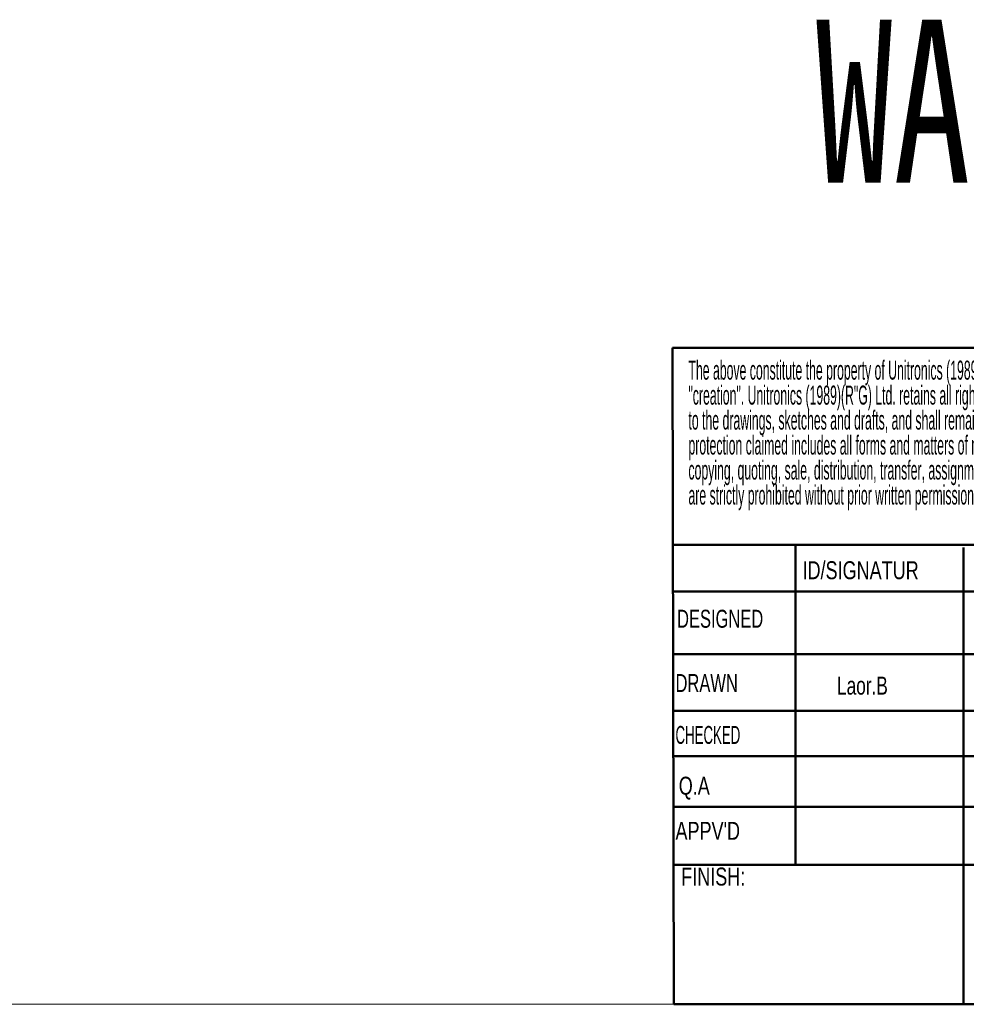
# Model space of a CAD drawing. Header units: millimetres. Extents: x -473 to 23648, y -382 to 1866.
# Tile 213 of 256: x 7945 to 8236, y -382 to -81. Entities that reach past the tile are written whole.
import ezdxf

# ---------------------------------------------------------------- set-up
doc = ezdxf.new("R2010")
doc.units = ezdxf.units.MM
doc.header["$LTSCALE"] = 80
doc.layers.get('0').update_dxf_attribs({"linetype": 'CONTINUOUS'})
doc.layers.add('SLD-0', color=7, linetype='CONTINUOUS')
doc.styles.add('SLDTEXTSTYLE0', font='TXT', dxfattribs={"width": 0.75})
doc.styles.add('SLDTEXTSTYLE1', font='TXT', dxfattribs={"width": 0.686449})
doc.styles.add('SLDTEXTSTYLE3', font='TXT', dxfattribs={"width": 0.482098})
doc.styles.add('SLDTEXTSTYLE4', font='TXT', dxfattribs={"width": 0.551421})
doc.styles.get("Standard").update_dxf_attribs({"font": 'technic_.ttf', "width": 0.7})

# ---------------------------------------------------------------- blocks, each defined once
blk = doc.blocks.new('SW_NOTE_0')
at = {"layer": 'SLD-0', "color": 0, "char_height": 1.5875, "attachment_point": 1, "style": 'SLDTEXTSTYLE3'}
for s, insert in [('The above constitute the property of Unitronics (1989)(R"G) Ltd., and are protected by copyright laws as its', (0, 2.046)), ('"creation". Unitronics (1989)(R"G) Ltd. retains all rights to its proprietary assets including, but not limited', (0, -0.037)), ('to the drawings, sketches and drafts, and shall remain the property of Unitronics (1989)(R"G) Ltd. Copyright', (0, -2.121)), ('protection claimed includes all forms and matters of materials and information. Any unauthorized use,', (0, -4.204)), ('copying, quoting, sale, distribution, transfer, assignment, giveaway, rent, lease, sublicense or dispose thereof', (0, -6.288)), ('are strictly prohibited without prior written permission from Unitronics (1989)(R"G) Ltd.', (0, -8.372))]:
    blk.add_mtext(s, dxfattribs=dict(at, insert=insert))

msp = doc.modelspace()

# ---------------------------------------------------------------- linework, layer by layer
at = {"color": 7, "linetype": 'Continuous', "lineweight": 50}
for p, q in [((8145.464, -181.234), (8643.84, -181.234)), ((8145.464, -181.234), (8145.792, -382.445)), ((8643.84, -241.643), (8145.562, -241.643)), ((8183.11, -241.643), (8183.11, -339.685)), ((8234.714, -242.422), (8234.714, -382.445)), ((8415.804, -255.913), (8145.586, -255.913)), ((8415.804, -275.109), (8145.617, -275.109)), ((8415.804, -292.479), (8145.645, -292.479)), ((8415.804, -306.431), (8145.668, -306.431)), ((8147.656, -321.948), (8145.693, -321.948)), ((8147.656, -321.948), (8643.84, -321.948)), ((8288.71, -339.685), (8145.722, -339.685)), ((8145.792, -382.445), (8644.167, -382.445))]:
    msp.add_line(p, q, dxfattribs=at)
at = {"color": 0, "lineweight": 0}
msp.add_line((7268.152, -382.445), (9857.679, -382.445), dxfattribs=at)

# ---------------------------------------------------------------- block references
at = {"layer": 'SLD-0', "xscale": 3.67488, "yscale": 3.67488, "zscale": 3.67488}
msp.add_blockref('SW_NOTE_0', (8150.323, -192.647), dxfattribs=at)

# ---------------------------------------------------------------- texts
at = {"color": 0, "lineweight": 0, "insert": (8189.259, -80.622), "char_height": 50, "width": 378.46729, "attachment_point": 1}
msp.add_mtext('{\\fSimSun|b0|i0|c134|p2;WALL MOUNTING}', dxfattribs=at)
at = {"color": 7, "linetype": 'Continuous', "lineweight": 0, "attachment_point": 1}
for s, insert, char_height, style in [('ID/SIGNATUR', (8185.31, -246.63), 5.51232, 'SLDTEXTSTYLE0'), ('DRAWN', (8146.363, -281.21), 5.5123, 'SLDTEXTSTYLE1'), ('Q.A', (8147.347, -312.683), 5.5123, 'SLDTEXTSTYLE0'), ("APPV'D", (8146.349, -326.512), 5.5123, 'SLDTEXTSTYLE0')]:
    msp.add_mtext(s, dxfattribs=dict(at, insert=insert, char_height=char_height, style=style))
at = {"layer": 'SLD-0', "attachment_point": 1}
for s, insert, char_height, style in [('DESIGNED', (8146.832, -261.5), 5.5123, 'SLDTEXTSTYLE1'), ('{\\fArial|b0|i0|c0|p34;Laor.B}', (8195.898, -282.003), 5.51232, 'SLDTEXTSTYLE1'), ('CHECKED', (8146.351, -297.116), 5.5123, 'SLDTEXTSTYLE4'), ('FINISH:', (8148.1, -340.541), 5.5123, 'SLDTEXTSTYLE0')]:
    msp.add_mtext(s, dxfattribs=dict(at, insert=insert, char_height=char_height, style=style))

doc.saveas('drawing.dxf')
